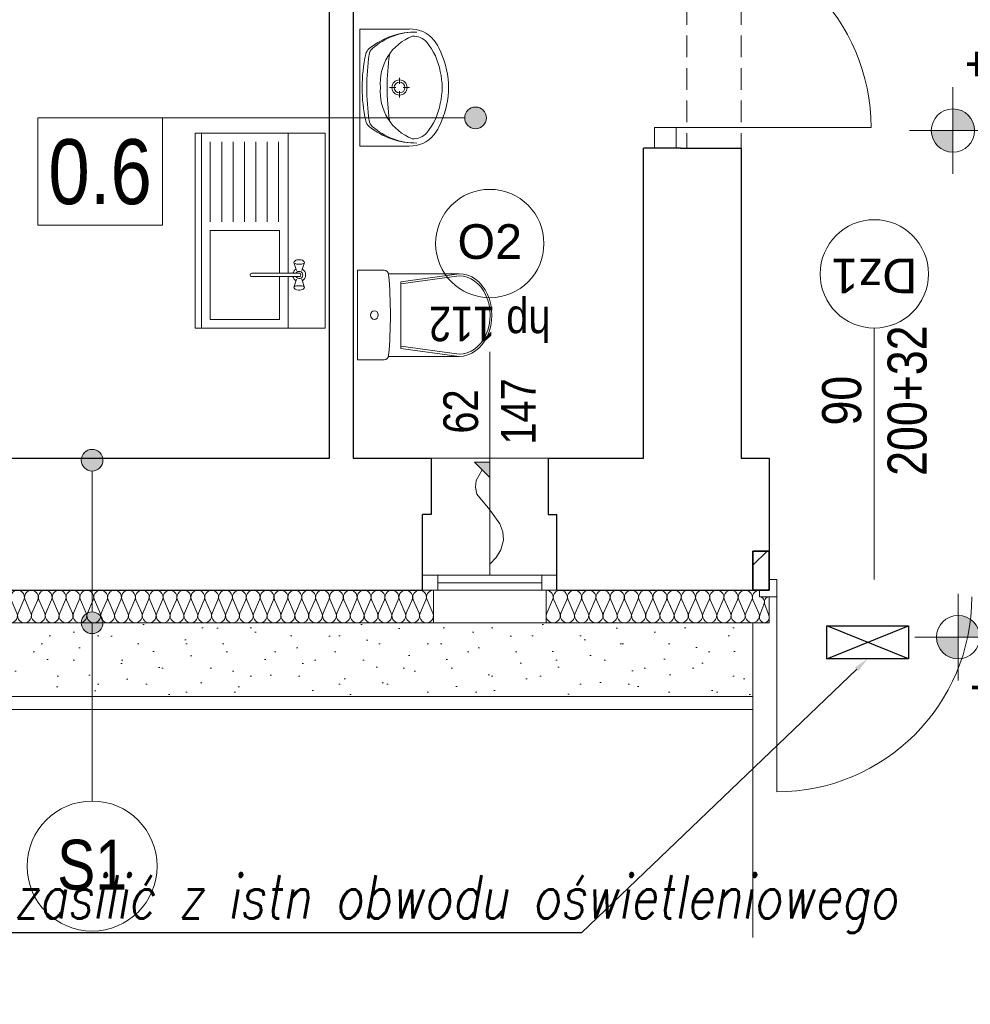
# Model space of a CAD drawing. Extents: x -543332 to -314699, y -9028 to 155584.
# Tile 14 of 256: x -484818 to -480430, y 30947 to 35491. Entities that reach past the tile are written whole.
import ezdxf
from ezdxf import colors
from ezdxf.entities.mleader import LeaderData, LeaderLine
from ezdxf.math import Vec2, Vec3

# ---------------------------------------------------------------- set-up
doc = ezdxf.new("R2010")
doc.units = 0
doc.header["$MEASUREMENT"] = 0
doc.linetypes.add('Krawędzie ukryte', pattern=[150, 100, -50])
for name, color, linetype in [('!OSWIETLENIE-LL', 1, 'Continuous'), ('A-Okna', 8, 'Continuous'), ('Arch ocieplenie', 8, 'Continuous'), ('Arch opisy', 8, 'Continuous'), ('Arch zmurowania', 8, 'Continuous'), ('INWENT OPISY', 8, 'Continuous'), ('INWENT RZĘDNE', 8, 'Continuous'), ('INWENT wyposarzenie', 8, 'Continuous')]:
    doc.layers.add(name, color=color, linetype=linetype)
for name, color, linetype, lineweight in [('$ IE_OPISY', 7, 'Continuous', 25), ('A-Okna_Nr_Pióra__9', 8, 'Continuous', 9), ('Arch drzwi_Nr_Pióra__10', 8, 'Continuous', 18), ('Arch ocieplenie_Nr_Pióra__9', 8, 'Continuous', 9), ('Arch okna_Nr_Pióra__82', 8, 'Continuous', 20), ('Arch opisy okien_Nr_Pióra__9', 8, 'Continuous', 9), ('Arch opisy_Nr_Pióra__1', 8, 'Continuous', 25), ('Arch opisy_Nr_Pióra__21', 8, 'Continuous', 9), ('Arch opisy_Nr_Pióra__9', 8, 'Continuous', 9), ('Arch stropy_Nr_Pióra__21', 8, 'Continuous', 9), ('Arch teren_Nr_Pióra__5', 8, 'Continuous', 13), ('Arch wykończenie_Nr_Pióra__3', 8, 'Continuous', 18), ('Arch zmurowania_Nr_Pióra__21', 8, 'Continuous', 9), ('Arch zmurowania_Nr_Pióra__27', 8, 'Continuous', 35), ('INWENT OPISY_Nr_Pióra__21', 8, 'Continuous', 9), ('INWENT OPISY_Nr_Pióra__9', 8, 'Continuous', 9), ('INWENT RZĘDNE_Nr_Pióra__21', 8, 'Continuous', 9), ('INWENT wyposarzenie_Nr_Pióra__21', 8, 'Continuous', 9), ('INWENT. DRZWI_Nr_Pióra__5', 8, 'Continuous', 13), ('INWENT. OKNA_Nr_Pióra__21', 8, 'Continuous', 9), ('INWENT. OKNA_Nr_Pióra__5', 8, 'Continuous', 13), ('INWENT.ŚCIANY_Nr_Pióra__1', 8, 'Continuous', 25), ('INWENT.ŚCIANY_Nr_Pióra__21', 8, 'Continuous', 9), ('Istniejące stropy_Nr_Pióra__5', 8, 'Continuous', 13)]:
    doc.layers.add(name, color=color, linetype=linetype, lineweight=lineweight)
doc.styles.add('GENERATED_STYLE_10', font='arial.ttf')
doc.styles.add('GENERATED_STYLE_3', font='ARIALN.TTF')
doc.styles.add('GENERATED_STYLE_4', font='ARIALN.TTF')
doc.styles.add('GENERATED_STYLE_6', font='ARIALN.TTF')
doc.styles.add('GENERATED_STYLE_7', font='ARIALN.TTF')
doc.styles.add('ROMANS', font='romans.shx', dxfattribs={"width": 0.85})

# ---------------------------------------------------------------- blocks, each defined once
blk = doc.blocks.new('Izolacja cieplna 14_16', base_point=(-485468.3, 32857.6))
at = {"layer": 'Arch ocieplenie_Nr_Pióra__9', "linetype": 'Continuous'}
for p, q in [((-485465.6, 32752.3), (-485439, 32812.9)), ((-485433.6, 32812.9), (-485407, 32752.3)), ((-485401.6, 32752.3), (-485375, 32812.9)), ((-485369.6, 32812.9), (-485343, 32752.3)), ((-485337.6, 32752.3), (-485311, 32812.9)), ((-485305.6, 32812.9), (-485279, 32752.3)), ((-485273.6, 32752.3), (-485247, 32812.9)), ((-485241.6, 32812.9), (-485215, 32752.3)), ((-485209.6, 32752.3), (-485183, 32812.9)), ((-485177.6, 32812.9), (-485151, 32752.3)), ((-485145.6, 32752.3), (-485119, 32812.9)), ((-485113.6, 32812.9), (-485087, 32752.3)), ((-485081.6, 32752.3), (-485055, 32812.9)), ((-485049.6, 32812.9), (-485023, 32752.3)), ((-485017.6, 32752.3), (-484991, 32812.9)), ((-484985.6, 32812.9), (-484959, 32752.3)), ((-484953.6, 32752.3), (-484927, 32812.9)), ((-484921.6, 32812.9), (-484895, 32752.3)), ((-484889.6, 32752.3), (-484863, 32812.9)), ((-484857.6, 32812.9), (-484831, 32752.3)), ((-484825.6, 32752.3), (-484799, 32812.9)), ((-484793.6, 32812.9), (-484767, 32752.3)), ((-484761.6, 32752.3), (-484735, 32812.9)), ((-484729.6, 32812.9), (-484703, 32752.3)), ((-484697.6, 32752.3), (-484671, 32812.9)), ((-484665.6, 32812.9), (-484639, 32752.3)), ((-484633.6, 32752.3), (-484607, 32812.9)), ((-484601.6, 32812.9), (-484575, 32752.3)), ((-484569.6, 32752.3), (-484543, 32812.9)), ((-484537.6, 32812.9), (-484511, 32752.3)), ((-484505.6, 32752.3), (-484479, 32812.9)), ((-484473.6, 32812.9), (-484447, 32752.3)), ((-484441.6, 32752.3), (-484415, 32812.9)), ((-484409.6, 32812.9), (-484383, 32752.3)), ((-484377.6, 32752.3), (-484351, 32812.9)), ((-484345.6, 32812.9), (-484319, 32752.3)), ((-484313.6, 32752.3), (-484287, 32812.9)), ((-484281.6, 32812.9), (-484255, 32752.3)), ((-484249.6, 32752.3), (-484223, 32812.9)), ((-484217.6, 32812.9), (-484191, 32752.3)), ((-484185.6, 32752.3), (-484159, 32812.9)), ((-484153.6, 32812.9), (-484127, 32752.3)), ((-484121.6, 32752.3), (-484095, 32812.9)), ((-484089.6, 32812.9), (-484063, 32752.3)), ((-484057.6, 32752.3), (-484031, 32812.9)), ((-484025.6, 32812.9), (-483999, 32752.3)), ((-483993.6, 32752.3), (-483967, 32812.9)), ((-483961.6, 32812.9), (-483935, 32752.3)), ((-483929.6, 32752.3), (-483903, 32812.9)), ((-483897.6, 32812.9), (-483871, 32752.3)), ((-483865.6, 32752.3), (-483839, 32812.9)), ((-483833.6, 32812.9), (-483807, 32752.3)), ((-483801.6, 32752.3), (-483775, 32812.9)), ((-483769.6, 32812.9), (-483743, 32752.3)), ((-483737.6, 32752.3), (-483711, 32812.9)), ((-483705.6, 32812.9), (-483679, 32752.3)), ((-483673.6, 32752.3), (-483647, 32812.9)), ((-483641.6, 32812.9), (-483615, 32752.3)), ((-483609.6, 32752.3), (-483583, 32812.9)), ((-483577.6, 32812.9), (-483551, 32752.3)), ((-483545.6, 32752.3), (-483519, 32812.9)), ((-483513.6, 32812.9), (-483487, 32752.3)), ((-483481.6, 32752.3), (-483455, 32812.9)), ((-483449.6, 32812.9), (-483423, 32752.3)), ((-483417.6, 32752.3), (-483391, 32812.9)), ((-483385.6, 32812.9), (-483359, 32752.3)), ((-483353.6, 32752.3), (-483327, 32812.9)), ((-483321.6, 32812.9), (-483295, 32752.3)), ((-483289.6, 32752.3), (-483263, 32812.9)), ((-483257.6, 32812.9), (-483231, 32752.3)), ((-483225.6, 32752.3), (-483199, 32812.9)), ((-483193.6, 32812.9), (-483167, 32752.3)), ((-483161.6, 32752.3), (-483135, 32812.9)), ((-483129.6, 32812.9), (-483103, 32752.3)), ((-483097.6, 32752.3), (-483071, 32812.9)), ((-483065.6, 32812.9), (-483039, 32752.3)), ((-483033.6, 32752.3), (-483007, 32812.9)), ((-483001.6, 32812.9), (-482975, 32752.3)), ((-482969.6, 32752.3), (-482943, 32812.9)), ((-482937.6, 32812.9), (-482911, 32752.3))]:
    blk.add_line(p, q, dxfattribs=at)
for centre, start_param, end_param in [((-485468.3, 32825.7), 5.870392, 7.853982), ((-485404.3, 32825.7), 5.870392, 9.837571), ((-485340.3, 32825.7), 5.870392, 9.837571), ((-485276.3, 32825.7), 5.870392, 9.837571), ((-485212.3, 32825.7), 5.870392, 9.837571), ((-485148.3, 32825.7), 5.870392, 9.837571), ((-485084.3, 32825.7), 5.870392, 9.837571), ((-485020.3, 32825.7), 5.870392, 9.837571), ((-484956.3, 32825.7), 5.870392, 9.837571), ((-484892.3, 32825.7), 5.870392, 9.837571), ((-484828.3, 32825.7), 5.870392, 9.837571), ((-484764.3, 32825.7), 5.870392, 9.837571), ((-484700.3, 32825.7), 5.870392, 9.837571), ((-484636.3, 32825.7), 5.870392, 9.837571), ((-484572.3, 32825.7), 5.870392, 9.837571), ((-484508.3, 32825.7), 5.870392, 9.837571), ((-484444.3, 32825.7), 5.870392, 9.837571), ((-484380.3, 32825.7), 5.870392, 9.837571), ((-484316.3, 32825.7), 5.870392, 9.837571), ((-484252.3, 32825.7), 5.870392, 9.837571), ((-484188.3, 32825.7), 5.870392, 9.837571), ((-484124.3, 32825.7), 5.870392, 9.837571), ((-484060.3, 32825.7), 5.870392, 9.837571), ((-483996.3, 32825.7), 5.870392, 9.837571), ((-483932.3, 32825.7), 5.870392, 9.837571), ((-483868.3, 32825.7), 5.870392, 9.837571), ((-483804.3, 32825.7), 5.870392, 9.837571), ((-483740.3, 32825.7), 5.870392, 9.837571), ((-483676.3, 32825.7), 5.870392, 9.837571), ((-483612.3, 32825.7), 5.870392, 9.837571), ((-483548.3, 32825.7), 5.870392, 9.837571), ((-483484.3, 32825.7), 5.870392, 9.837571), ((-483420.3, 32825.7), 5.870392, 9.837571), ((-483356.3, 32825.7), 5.870392, 9.837571), ((-483292.3, 32825.7), 5.870392, 9.837571), ((-483228.3, 32825.7), 5.870392, 9.837571), ((-483164.3, 32825.7), 5.870392, 9.837571), ((-483100.3, 32825.7), 5.870392, 9.837571), ((-483036.3, 32825.7), 5.870392, 9.837571), ((-482972.3, 32825.7), 5.870392, 9.837571), ((-482908.3, 32825.7), 1.570796, 3.554385), ((-485436.3, 32739.5), 2.728799, 6.695979), ((-485372.3, 32739.5), 2.728799, 6.695979), ((-485308.3, 32739.5), 2.728799, 6.695979), ((-485244.3, 32739.5), 2.728799, 6.695979), ((-485180.3, 32739.5), 2.728799, 6.695979), ((-485116.3, 32739.5), 2.728799, 6.695979), ((-485052.3, 32739.5), 2.728799, 6.695979), ((-484988.3, 32739.5), 2.728799, 6.695979), ((-484924.3, 32739.5), 2.728799, 6.695979), ((-484860.3, 32739.5), 2.728799, 6.695979), ((-484796.3, 32739.5), 2.728799, 6.695979), ((-484732.3, 32739.5), 2.728799, 6.695979), ((-484668.3, 32739.5), 2.728799, 6.695979), ((-484604.3, 32739.5), 2.728799, 6.695979), ((-484540.3, 32739.5), 2.728799, 6.695979), ((-484476.3, 32739.5), 2.728799, 6.695979), ((-484412.3, 32739.5), 2.728799, 6.695979), ((-484348.3, 32739.5), 2.728799, 6.695979), ((-484284.3, 32739.5), 2.728799, 6.695979), ((-484220.3, 32739.5), 2.728799, 6.695979), ((-484156.3, 32739.5), 2.728799, 6.695979), ((-484092.3, 32739.5), 2.728799, 6.695979), ((-484028.3, 32739.5), 2.728799, 6.695979), ((-483964.3, 32739.5), 2.728799, 6.695979), ((-483900.3, 32739.5), 2.728799, 6.695979), ((-483836.3, 32739.5), 2.728799, 6.695979), ((-483772.3, 32739.5), 2.728799, 6.695979), ((-483708.3, 32739.5), 2.728799, 6.695979), ((-483644.3, 32739.5), 2.728799, 6.695979), ((-483580.3, 32739.5), 2.728799, 6.695979), ((-483516.3, 32739.5), 2.728799, 6.695979), ((-483452.3, 32739.5), 2.728799, 6.695979), ((-483388.3, 32739.5), 2.728799, 6.695979), ((-483324.3, 32739.5), 2.728799, 6.695979), ((-483260.3, 32739.5), 2.728799, 6.695979), ((-483196.3, 32739.5), 2.728799, 6.695979), ((-483132.3, 32739.5), 2.728799, 6.695979), ((-483068.3, 32739.5), 2.728799, 6.695979), ((-483004.3, 32739.5), 2.728799, 6.695979), ((-482940.3, 32739.5), 2.728799, 6.695979)]:
    blk.add_ellipse(centre, major_axis=(32, 0), ratio=0.996929, start_param=start_param, end_param=end_param, dxfattribs=at)
blk = doc.blocks.new('Izolacja cieplna 14_193', base_point=(-482388.3, 32857.6))
at = {"layer": 'Arch ocieplenie_Nr_Pióra__9', "linetype": 'Continuous'}
for p, q in [((-482385.6, 32752.3), (-482358.3, 32812.9)), ((-482352.7, 32812.9), (-482325.4, 32752.3)), ((-482319.9, 32752.3), (-482292.6, 32812.9)), ((-482287.1, 32812.9), (-482259.8, 32752.3)), ((-482254.2, 32752.3), (-482226.9, 32812.9)), ((-482221.4, 32812.9), (-482194.1, 32752.3)), ((-482188.6, 32752.3), (-482161.3, 32812.9)), ((-482155.7, 32812.9), (-482128.4, 32752.3)), ((-482122.9, 32752.3), (-482095.6, 32812.9)), ((-482090.1, 32812.9), (-482062.8, 32752.3)), ((-482057.2, 32752.3), (-482029.9, 32812.9)), ((-482024.4, 32812.9), (-481997.1, 32752.3)), ((-481991.6, 32752.3), (-481964.3, 32812.9)), ((-481958.7, 32812.9), (-481931.4, 32752.3)), ((-481925.9, 32752.3), (-481898.6, 32812.9)), ((-481893.1, 32812.9), (-481865.8, 32752.3)), ((-481860.2, 32752.3), (-481832.9, 32812.9)), ((-481827.4, 32812.9), (-481800.1, 32752.3)), ((-481794.6, 32752.3), (-481767.3, 32812.9)), ((-481761.7, 32812.9), (-481734.4, 32752.3)), ((-481728.9, 32752.3), (-481701.6, 32812.9)), ((-481696.1, 32812.9), (-481668.8, 32752.3)), ((-481663.2, 32752.3), (-481635.9, 32812.9)), ((-481630.4, 32812.9), (-481603.1, 32752.3)), ((-481597.6, 32752.3), (-481570.3, 32812.9)), ((-481564.7, 32812.9), (-481537.4, 32752.3)), ((-481531.9, 32752.3), (-481504.6, 32812.9)), ((-481499.1, 32812.9), (-481471.8, 32752.3)), ((-481466.2, 32752.3), (-481438.9, 32812.9)), ((-481433.4, 32812.9), (-481406.1, 32752.3))]:
    blk.add_line(p, q, dxfattribs=at)
for centre, start_param, end_param in [((-482388.3, 32825.7), 5.870392, 7.853982), ((-482322.7, 32825.7), 5.870392, 9.837571), ((-482257, 32825.7), 5.870392, 9.837571), ((-482191.3, 32825.7), 5.870392, 9.837571), ((-482125.7, 32825.7), 5.870392, 9.837571), ((-482060, 32825.7), 5.870392, 9.837571), ((-481994.3, 32825.7), 5.870392, 9.837571), ((-481928.7, 32825.7), 5.870392, 9.837571), ((-481863, 32825.7), 5.870392, 9.837571), ((-481797.3, 32825.7), 5.870392, 9.837571), ((-481731.7, 32825.7), 5.870392, 9.837571), ((-481666, 32825.7), 5.870392, 9.837571), ((-481600.3, 32825.7), 5.870392, 9.837571), ((-481534.7, 32825.7), 5.870392, 9.837571), ((-481469, 32825.7), 5.870392, 9.837571), ((-481403.3, 32825.7), 1.570796, 3.554385), ((-482355.5, 32739.5), 2.728799, 6.695979), ((-482289.8, 32739.5), 2.728799, 6.695979), ((-482224.2, 32739.5), 2.728799, 6.695979), ((-482158.5, 32739.5), 2.728799, 6.695979), ((-482092.8, 32739.5), 2.728799, 6.695979), ((-482027.2, 32739.5), 2.728799, 6.695979), ((-481961.5, 32739.5), 2.728799, 6.695979), ((-481895.8, 32739.5), 2.728799, 6.695979), ((-481830.2, 32739.5), 2.728799, 6.695979), ((-481764.5, 32739.5), 2.728799, 6.695979), ((-481698.8, 32739.5), 2.728799, 6.695979), ((-481633.2, 32739.5), 2.728799, 6.695979), ((-481567.5, 32739.5), 2.728799, 6.695979), ((-481501.8, 32739.5), 2.728799, 6.695979), ((-481436.2, 32739.5), 2.728799, 6.695979)]:
    blk.add_ellipse(centre, major_axis=(32.8, 0), ratio=0.971626, start_param=start_param, end_param=end_param, dxfattribs=at)
blk = doc.blocks.new('Izolacja cieplna 14_194', base_point=(-481403.3, 32827.6))
at = {"layer": 'Arch ocieplenie_Nr_Pióra__9', "linetype": 'Continuous'}
for p, q in [((-481401.4, 32743.4), (-481382.7, 32791.9)), ((-481378.9, 32791.9), (-481360.2, 32743.4))]:
    blk.add_line(p, q, dxfattribs=at)
for centre, start_param, end_param in [((-481403.3, 32802.1), 4.299596, 6.283185), ((-481358.3, 32802.1), 0, 1.983589), ((-481380.8, 32733.2), 1.158003, 5.125183)]:
    blk.add_ellipse(centre, major_axis=(0, 25.5), ratio=0.881607, start_param=start_param, end_param=end_param, dxfattribs=at)
blk = doc.blocks.new('Ściana_6', base_point=(-481358.3, 33037.6))
at = {"layer": 'Arch zmurowania_Nr_Pióra__21', "linetype": 'Continuous'}
h = blk.add_hatch(dxfattribs=at)
h.set_pattern_fill('Common_Brick', color=256, style=0, pattern_type=2)
h.set_pattern_definition([(45, (0, 0), (-91.923878, 91.923878), [])])
h.paths.add_polyline_path([(-481358.3, 33037.6), (-481433.3, 33037.6), (-481433.3, 32857.6), (-481358.3, 32857.6)], flags=0)
at = {"layer": 'Arch zmurowania_Nr_Pióra__27', "linetype": 'Continuous'}
for p, q in [((-481358.3, 33037.6), (-481433.3, 33037.6)), ((-481433.3, 33037.6), (-481433.3, 32857.6)), ((-481358.3, 32857.6), (-481358.3, 33037.6)), ((-481433.3, 32857.6), (-481358.3, 32857.6))]:
    blk.add_line(p, q, dxfattribs=at)
blk = doc.blocks.new('Symbol Umywalka 14_249', base_point=(-482838.3, 34907.6))
at = {"layer": 'INWENT wyposarzenie_Nr_Pióra__21', "linetype": 'Continuous'}
for p, q in [((-483248.3, 34907.6), (-483248.3, 35447.6)), ((-483248.3, 35447.6), (-483019.8, 35447.6)), ((-483248.3, 35262.7), (-483248.3, 35092.6)), ((-483065, 35223), (-483065, 35194.2)), ((-483110.5, 35177.5), (-483081.7, 35177.5)), ((-483048.3, 35177.5), (-483019.5, 35177.5)), ((-483065, 35160.8), (-483065, 35132)), ((-483248.3, 34907.6), (-483019.8, 34907.6))]:
    blk.add_line(p, q, dxfattribs=at)
for radius in [35, 25]:
    blk.add_circle((-483065, 35177.5), radius, dxfattribs=at)
for centre, radius, start, end in [((-483013.9, 35310.4), 137.4, 38.7454, 92.4552), ((-482990.3, 35094.1), 339.6, 89.0153, 129.2578), ((-482988.5, 35128.6), 305.1, 89.2458, 131.398), ((-482917.3, 35190.5), 240.7, 111.5519, 147.1558), ((-483000.2, 35333.7), 80.9, 40.8016, 93.9306), ((-483072.9, 35263.4), 212.8, 27.1571, 38.6848), ((-483176.8, 35322.2), 45, 129.2578, 167.2285), ((-483160.5, 35323.7), 45, 131.398, 172.0921), ((-483165.7, 35201), 293, 9.9978, 39.2851), ((-483282, 35163.9), 444.2, 4.2052, 26.2597), ((-482561.4, 35182.7), 675.9, 167.2285, 180.4328), ((-482062.2, 35171.1), 1153.8, 172.0921, 179.6775), ((-482913.4, 35197), 240.6, 148.9439, 184.606), ((-482137.6, 35177.6), 984.9, 171.1796, 188.8266), ((-483185, 35177.6), 316.7, 346.4334, 13.5666), ((-482561.4, 35171.9), 675.9, 179.4897, 192.694), ((-482062.2, 35182.8), 1153.8, 180.245, 187.8304), ((-482913.4, 35158.3), 240.6, 175.394, 211.0561), ((-483108.3, 35177.6), 270, 355.9876, 4.0124), ((-483282, 35191.3), 444.2, 333.7403, 355.7948), ((-483165.7, 35154.2), 293, 320.7149, 350.0022), ((-482917.3, 35164.7), 240.7, 212.8442, 248.4481), ((-483177, 35033.2), 45, 192.694, 230.6648), ((-482990.2, 35261.1), 339.6, 230.6648, 270.9072), ((-483160.7, 35031.7), 45, 187.8304, 228.5245), ((-482988.4, 35226.6), 305.1, 228.5245, 270.6767), ((-483072.9, 35091.9), 212.8, 321.3152, 332.8429), ((-483013.9, 35044.9), 137.4, 267.5448, 321.2546), ((-483000.2, 35021.6), 80.9, 266.0694, 319.1984)]:
    blk.add_arc(centre, radius, start, end, dxfattribs=at)
blk = doc.blocks.new('Symbol WC 2 14_251', base_point=(-483258.3, 33920.4))
at = {"layer": 'INWENT wyposarzenie_Nr_Pióra__21', "linetype": 'Continuous'}
for p, q in [((-483258.3, 33920.4), (-483258.3, 34334.9)), ((-483258.3, 34334.9), (-483135.8, 34334.9)), ((-483116.2, 34318.5), (-482789.4, 34318.5)), ((-482789.8, 34318.5), (-483058.7, 34281.3)), ((-482789.8, 34308.7), (-483058.7, 34271.6)), ((-483058.7, 34127.6), (-483058.7, 34281.3)), ((-483058.7, 34127.6), (-483058.7, 33973.9)), ((-482789.8, 33946.5), (-483058.7, 33983.7)), ((-482789.8, 33936.8), (-483058.7, 33973.9)), ((-483258.3, 33920.4), (-483135.8, 33920.4)), ((-483116, 33936.8), (-482789.4, 33936.8))]:
    blk.add_line(p, q, dxfattribs=at)
for centre, major_axis, ratio, start_param, end_param in [((-483135.8, 34310.8), (0, 24.1), 0.857479, 4.812804, 6.283185), ((-484627.7, 34127.6), (0, 1773.6), 0.857479, 4.60742, 4.817236), ((-482789.8, 34127.6), (0, -181.1), 0.790357, 0, 3.141593), ((-482789.4, 34127.6), (0, -190.8), 0.791506, 0, 3.141593), ((-483135.8, 33944.4), (0, 24.1), 0.857479, 3.141593, 4.602988)]:
    blk.add_ellipse(centre, major_axis=major_axis, ratio=ratio, start_param=start_param, end_param=end_param, dxfattribs=at)
blk.add_ellipse((-483181, 34127.6), major_axis=(0, 20.1), ratio=0.857479, dxfattribs=at)
blk = doc.blocks.new('Linia_8', base_point=(-484159, 35037.3))
at = {"layer": 'INWENT OPISY_Nr_Pióra__21', "linetype": 'Continuous'}
blk.add_hatch(color=256, dxfattribs=at).paths.add_polyline_path([(-482664.2, 35037.3), (-482668, 35056.4), (-482678.9, 35072.6), (-482695.1, 35083.4), (-482714.2, 35087.3), (-482733.4, 35083.4), (-482749.6, 35072.6), (-482760.4, 35056.4), (-482764.2, 35037.3), (-482760.4, 35018.1), (-482749.6, 35001.9), (-482733.4, 34991.1), (-482714.2, 34987.3), (-482695.1, 34991.1), (-482678.9, 35001.9), (-482668, 35018.1)], flags=0)
blk.add_line((-484159, 35037.3), (-482764.2, 35037.3), dxfattribs=at)
blk.add_circle((-482714.2, 35037.3), 50, dxfattribs=at)
blk = doc.blocks.new('Krzywa_7', base_point=(-482648.3, 32977.9))
at = {"layer": 'A-Okna_Nr_Pióra__9', "linetype": 'Continuous'}
blk.add_hatch(color=256, dxfattribs=at).paths.add_polyline_path([(-482648.3, 33448.5), (-482648.7, 33377.8), (-482719, 33448.9)], flags=0)
for p, q in [((-482648.3, 33448.5), (-482719, 33448.9)), ((-482648.7, 33377.8), (-482719, 33448.9)), ((-482648.3, 33448.5), (-482648.7, 33377.8))]:
    blk.add_line(p, q, dxfattribs=at)
at = {"layer": 'A-Okna_Nr_Pióra__9', "linetype": 'Continuous', "flags": 128}
blk.add_lwpolyline([(-482648.3, 32977.9), (-482619.2, 33009.1), (-482597.9, 33044.1), (-482585.7, 33088.8), (-482588.2, 33127.5), (-482601.2, 33164), (-482648.3, 33228.5), (-482707.9, 33301.8), (-482715, 33333.8), (-482711, 33363.7), (-482683.9, 33413.3)], dxfattribs=at)
blk = doc.blocks.new('Koty wysokościowe_2', base_point=(-480510.2, 34978.7))
at = {"layer": 'INWENT RZĘDNE_Nr_Pióra__21', "linetype": 'Continuous'}
for points in [[(-480510.2, 34978.7), (-480410.2, 34978.7), (-480417.8, 35017), (-480439.5, 35049.4), (-480471.9, 35071.1), (-480510.2, 35078.7)], [(-480510.2, 34978.7), (-480610.2, 34978.7), (-480602.6, 34940.4), (-480580.9, 34908), (-480548.4, 34886.3), (-480510.2, 34878.7)]]:
    blk.add_hatch(color=256, dxfattribs=at).paths.add_polyline_path(points, flags=0)
for p, q in [((-480510.2, 34778.7), (-480510.2, 35178.7)), ((-480710.2, 34978.7), (-480310.2, 34978.7))]:
    blk.add_line(p, q, dxfattribs=at)
blk.add_circle((-480510.2, 34978.7), 100, dxfattribs=at)
at = {"layer": 'INWENT RZĘDNE_Nr_Pióra__21', "insert": (-480454.9, 35178.7), "char_height": 160, "attachment_point": 7, "style": 'GENERATED_STYLE_3'}
blk.add_mtext('{+/-0,00}', dxfattribs=at)
blk = doc.blocks.new('Koty wysokościowe_7', base_point=(-480486.5, 32641))
at = {"layer": 'INWENT RZĘDNE_Nr_Pióra__21', "linetype": 'Continuous'}
for points in [[(-480486.5, 32641), (-480386.5, 32641), (-480394.1, 32679.3), (-480415.8, 32711.7), (-480448.2, 32733.4), (-480486.5, 32741)], [(-480486.5, 32641), (-480586.5, 32641), (-480578.9, 32602.7), (-480557.2, 32570.3), (-480524.8, 32548.6), (-480486.5, 32541)]]:
    blk.add_hatch(color=256, dxfattribs=at).paths.add_polyline_path(points, flags=0)
for p, q in [((-480486.5, 32441), (-480486.5, 32841)), ((-480686.5, 32641), (-480286.5, 32641))]:
    blk.add_line(p, q, dxfattribs=at)
blk.add_circle((-480486.5, 32641), 100, dxfattribs=at)
at = {"layer": 'INWENT RZĘDNE_Nr_Pióra__21', "insert": (-480431.2, 32301.8), "char_height": 160, "attachment_point": 7, "style": 'GENERATED_STYLE_3'}
blk.add_mtext('{+/-0,00}', dxfattribs=at)
blk = doc.blocks.new('Linia_29', base_point=(-484484, 33457.6))
at = {"layer": 'Arch opisy_Nr_Pióra__21', "linetype": 'Continuous'}
for points in [[(-484434, 33457.6), (-484437.8, 33476.8), (-484448.6, 33493), (-484464.9, 33503.8), (-484484, 33507.6), (-484503.1, 33503.8), (-484519.3, 33493), (-484530.2, 33476.8), (-484534, 33457.6), (-484530.2, 33438.5), (-484519.3, 33422.3), (-484503.1, 33411.4), (-484484, 33407.6), (-484464.9, 33411.4), (-484448.6, 33422.3), (-484437.8, 33438.5)], [(-484434, 32707.6), (-484437.8, 32726.8), (-484448.6, 32743), (-484464.9, 32753.8), (-484484, 32757.6), (-484503.1, 32753.8), (-484519.3, 32743), (-484530.2, 32726.8), (-484534, 32707.6), (-484530.2, 32688.5), (-484519.3, 32672.3), (-484503.1, 32661.4), (-484484, 32657.6), (-484464.9, 32661.4), (-484448.6, 32672.3), (-484437.8, 32688.5)]]:
    blk.add_hatch(color=256, dxfattribs=at).paths.add_polyline_path(points, flags=0)
blk.add_line((-484484, 33407.6), (-484484, 32757.6), dxfattribs=at)
for centre in [(-484484, 33457.6), (-484484, 32707.6)]:
    blk.add_circle(centre, 50, dxfattribs=at)
blk = doc.blocks.new('Linia_30', base_point=(-484484, 32707.6))
at = {"layer": 'Arch opisy_Nr_Pióra__21', "linetype": 'Continuous'}
blk.add_line((-484484, 32707.6), (-484484, 31885), dxfattribs=at)
blk.add_circle((-484484, 31585), 300, dxfattribs=at)

msp = doc.modelspace()

# ---------------------------------------------------------------- hatches: boundary and pattern name
at = {"layer": 'Arch okna_Nr_Pióra__82', "linetype": 'Continuous'}
h = msp.add_hatch(dxfattribs=at)
h.set_pattern_fill('Render', color=256, style=0, pattern_type=2)
h.set_pattern_definition([(45, (0, 350), (-111.36932, 111.36932), [0, -105, 0, -157.5]), (110, (350, 350), (148.00159, 53.868173), [0, -77, 0, -133])])
h.paths.add_polyline_path([(-481433.3, 32707.6), (-489038.3, 32707.6), (-489038.3, 32367.6), (-481433.3, 32367.6)], flags=0)

# ---------------------------------------------------------------- linework, layer by layer
at = {"layer": '!OSWIETLENIE-LL'}
msp.add_lwpolyline([(-481092.5, 32692.9), (-480715.5, 32692.9), (-480715.5, 32541.8), (-481092.5, 32541.8)], close=True, dxfattribs=at)
for points in [[(-480715.5, 32541.8), (-481092.5, 32692.9)], [(-481092.5, 32541.8), (-480715.5, 32692.9)]]:
    msp.add_lwpolyline(points, dxfattribs=at)
at = {"layer": 'Arch drzwi_Nr_Pióra__10', "linetype": 'Continuous'}
for p, q in [((-481323.3, 32907.6), (-481358.3, 32907.6)), ((-481323.3, 32827.6), (-481323.3, 32907.6)), ((-481403.3, 32827.6), (-481403.3, 32857.6)), ((-481403.3, 32827.6), (-481323.3, 32827.6)), ((-481323.3, 32827.6), (-481323.3, 31927.6))]:
    msp.add_line(p, q, dxfattribs=at)
msp.add_arc((-481323.3, 32827.6), 900, 270, 0, dxfattribs=at)
at = {"layer": 'Arch opisy_Nr_Pióra__9', "linetype": 'Continuous'}
msp.add_line((-480873.3, 34067.6), (-480873.3, 32907.6), dxfattribs=at)
for centre in [(-482648.3, 34457.6), (-480873.3, 34317.6)]:
    msp.add_circle(centre, 250, dxfattribs=at)
at = {"layer": 'Arch stropy_Nr_Pióra__21', "linetype": 'Continuous'}
msp.add_line((-481433.3, 32707.6), (-481433.3, 31255.1), dxfattribs=at)
at = {"layer": 'Arch teren_Nr_Pióra__5', "linetype": 'Continuous'}
for p, q in [((-481433.3, 32367.6), (-489038.3, 32367.6)), ((-481433.3, 32307.6), (-489098.3, 32307.6))]:
    msp.add_line(p, q, dxfattribs=at)
at = {"layer": 'Arch wykończenie_Nr_Pióra__3', "linetype": 'Continuous'}
for p, q in [((-482908.3, 32707.6), (-482908.3, 32857.6)), ((-482388.3, 32707.6), (-482388.3, 32857.6)), ((-481358.3, 32707.6), (-481358.3, 32827.6)), ((-485468.3, 32707.6), (-482908.3, 32707.6)), ((-481358.3, 32707.6), (-482388.3, 32707.6))]:
    msp.add_line(p, q, dxfattribs=at)
at = {"layer": 'INWENT wyposarzenie_Nr_Pióra__21', "linetype": 'Continuous'}
for p, q in [((-484008.3, 34967.6), (-483958.3, 34967.6)), ((-484008.3, 34067.6), (-484008.3, 34967.6)), ((-484008.3, 34967.6), (-483408.3, 34967.6)), ((-483978.3, 34067.6), (-483978.3, 34967.6)), ((-483978.3, 34967.6), (-483578.3, 34967.6)), ((-483578.3, 34967.6), (-483578.3, 34320.5)), ((-483408.3, 34967.6), (-483408.3, 34067.6)), ((-483938.3, 34557.6), (-483938.3, 34927.6)), ((-483885.8, 34557.6), (-483885.8, 34927.6)), ((-483833.3, 34557.6), (-483833.3, 34927.6)), ((-483780.8, 34557.6), (-483780.8, 34927.6)), ((-483728.3, 34557.6), (-483728.3, 34927.6)), ((-483675.8, 34557.6), (-483675.8, 34927.6)), ((-483623.3, 34557.6), (-483623.3, 34927.6)), ((-483618.3, 34517.6), (-483938.3, 34517.6)), ((-483938.3, 34517.6), (-483938.3, 34107.6)), ((-483618.3, 34320.5), (-483618.3, 34517.6)), ((-483552.3, 34370.2), (-483550.9, 34373)), ((-483550.9, 34367.4), (-483552.3, 34370.2)), ((-483540.4, 34332.7), (-483552.3, 34370.2)), ((-483550.9, 34373), (-483547.1, 34378.2)), ((-483546.7, 34364.9), (-483550.9, 34367.4)), ((-483547.1, 34378.2), (-483543.6, 34380.3)), ((-483540.3, 34363.1), (-483546.7, 34364.9)), ((-483543.6, 34380.3), (-483538.3, 34381.8)), ((-483532.5, 34362.1), (-483540.3, 34363.1)), ((-483538.3, 34381.8), (-483531.8, 34382.6)), ((-483524.2, 34362.1), (-483532.5, 34362.1)), ((-483531.8, 34382.6), (-483524.9, 34382.6)), ((-483524.9, 34382.6), (-483518.3, 34381.8)), ((-483516.3, 34363.1), (-483524.2, 34362.1)), ((-483518.3, 34381.8), (-483513, 34380.3)), ((-483516.3, 34332.7), (-483504.3, 34370.2)), ((-483509.9, 34364.9), (-483516.3, 34363.1)), ((-483513, 34380.3), (-483509.5, 34378.2)), ((-483505.8, 34367.4), (-483509.9, 34364.9)), ((-483505.8, 34373), (-483509.5, 34378.2)), ((-483505.8, 34373), (-483504.3, 34370.2)), ((-483504.3, 34370.2), (-483505.8, 34367.4)), ((-483747.2, 34320.5), (-483526.9, 34320.5)), ((-483526.9, 34304.8), (-483747.2, 34304.8)), ((-483618.3, 34107.6), (-483618.3, 34304.8)), ((-483578.3, 34304.8), (-483578.3, 34067.6)), ((-483540.4, 34292.5), (-483552.3, 34255)), ((-483550.9, 34257.9), (-483546.7, 34260.3)), ((-483546.7, 34260.3), (-483540.3, 34262.2)), ((-483540.3, 34262.2), (-483532.5, 34263.1)), ((-483532.5, 34263.1), (-483524.2, 34263.1)), ((-483524.2, 34263.1), (-483516.3, 34262.2)), ((-483516.3, 34292.5), (-483504.3, 34255)), ((-483516.3, 34262.2), (-483509.9, 34260.3)), ((-483509.9, 34260.3), (-483505.8, 34257.9)), ((-483552.3, 34255), (-483550.9, 34257.9)), ((-483550.9, 34252.2), (-483552.3, 34255)), ((-483550.9, 34252.2), (-483547.1, 34247.1)), ((-483543.6, 34245), (-483547.1, 34247.1)), ((-483538.3, 34243.5), (-483543.6, 34245)), ((-483531.8, 34242.7), (-483538.3, 34243.5)), ((-483524.9, 34242.7), (-483531.8, 34242.7)), ((-483518.3, 34243.5), (-483524.9, 34242.7)), ((-483513, 34245), (-483518.3, 34243.5)), ((-483509.5, 34247.1), (-483513, 34245)), ((-483505.8, 34252.2), (-483509.5, 34247.1)), ((-483505.8, 34257.9), (-483504.3, 34255)), ((-483504.3, 34255), (-483505.8, 34252.2)), ((-483938.3, 34107.6), (-483618.3, 34107.6)), ((-484008.3, 34067.6), (-483958.3, 34067.6)), ((-484008.3, 34067.6), (-483408.3, 34067.6)), ((-483578.3, 34067.6), (-483978.3, 34067.6))]:
    msp.add_line(p, q, dxfattribs=at)
for centre, radius, start, end in [((-483747.2, 34312.6), 7.88, 90, 270), ((-483528.3, 34312.6), 30, 117.9765, 164.7747), ((-483528.3, 34312.6), 30, 195.2253, 242.0235), ((-483528.3, 34312.6), 16.8, 208.0549, 151.9451), ((-483528.3, 34312.6), 8, 280, 80), ((-483528.3, 34312.6), 30, 297.9765, 62.0235)]:
    msp.add_arc(centre, radius, start, end, dxfattribs=at)
at = {"layer": 'INWENT. DRZWI_Nr_Pióra__5', "linetype": 'Continuous'}
for p, q in [((-481788.3, 34992.6), (-481888.3, 34992.6)), ((-481888.3, 34992.6), (-481888.3, 34897.6)), ((-481788.3, 34897.6), (-481788.3, 34992.6)), ((-481788.3, 34992.6), (-480888.3, 34992.6))]:
    msp.add_line(p, q, dxfattribs=at)
msp.add_arc((-481788.3, 34992.6), 900, 0, 90, dxfattribs=at)
at = {"layer": 'INWENT. OKNA_Nr_Pióra__5', "linetype": 'Continuous'}
for p, q in [((-482648.3, 32927.6), (-482648.3, 33957.6)), ((-482338.3, 32927.6), (-482958.3, 32927.6)), ((-482888.3, 32857.6), (-482888.3, 32927.6)), ((-482408.3, 32857.6), (-482408.3, 32927.6)), ((-482338.3, 32857.6), (-482958.3, 32857.6)), ((-482888.3, 32892.6), (-482408.3, 32892.6))]:
    msp.add_line(p, q, dxfattribs=at)
at = {"layer": 'INWENT.ŚCIANY_Nr_Pióra__1', "linetype": 'Continuous'}
for p, q in [((-483388.3, 33467.6), (-483388.3, 36497.6)), ((-483278.3, 35987.6), (-483278.3, 33467.6)), ((-481768.3, 34897.6), (-481938.3, 34897.6)), ((-481938.3, 33467.6), (-481938.3, 34897.6)), ((-481768.3, 34897.6), (-481488.3, 34897.6)), ((-481488.3, 34897.6), (-481488.3, 33467.6)), ((-485418.3, 33467.6), (-483388.3, 33467.6)), ((-483278.3, 33467.6), (-482918.3, 33467.6)), ((-482918.3, 33467.6), (-482918.3, 33207.6)), ((-482378.3, 33467.6), (-482378.3, 33207.6)), ((-482378.3, 33467.6), (-481938.3, 33467.6)), ((-481488.3, 33467.6), (-481358.3, 33467.6)), ((-481358.3, 33467.6), (-481358.3, 33037.6)), ((-482958.3, 32857.6), (-482958.3, 33207.6)), ((-482918.3, 33207.6), (-482958.3, 33207.6)), ((-482378.3, 33207.6), (-482338.3, 33207.6)), ((-482338.3, 32857.6), (-482338.3, 33207.6)), ((-481433.3, 32857.6), (-481433.3, 33037.6)), ((-481433.3, 33037.6), (-481358.3, 33037.6)), ((-485418.3, 32857.6), (-482958.3, 32857.6)), ((-482338.3, 32857.6), (-481433.3, 32857.6))]:
    msp.add_line(p, q, dxfattribs=at)
at = {"layer": 'INWENT.ŚCIANY_Nr_Pióra__21', "linetype": 'Continuous'}
for p, q in [((-482918.3, 33467.6), (-482378.3, 33467.6)), ((-482908.3, 32707.6), (-482388.3, 32707.6))]:
    msp.add_line(p, q, dxfattribs=at)
at = {"layer": 'Istniejące stropy_Nr_Pióra__5', "linetype": 'Krawędzie ukryte'}
for p, q in [((-481738.3, 38717.6), (-481738.3, 34897.6)), ((-481488.3, 38717.6), (-481488.3, 34897.6))]:
    msp.add_line(p, q, dxfattribs=at)

# ---------------------------------------------------------------- block references
at = {"layer": 'A-Okna', "color": 135, "linetype": 'Continuous', "lineweight": 9, "true_color": 0x3dad99}
msp.add_blockref('Krzywa_7', (-482648.3, 32977.9), dxfattribs=at)
at = {"layer": 'Arch ocieplenie', "color": 104, "linetype": 'Continuous', "lineweight": 13, "true_color": 0x029e21}
for name, p in [('Izolacja cieplna 14_16', (-485468.3, 32857.6)), ('Izolacja cieplna 14_193', (-482388.3, 32857.6)), ('Izolacja cieplna 14_194', (-481403.3, 32827.6))]:
    msp.add_blockref(name, p, dxfattribs=at)
at = {"layer": 'Arch opisy', "linetype": 'Continuous'}
for name, p in [('Linia_29', (-484484, 33457.6)), ('Linia_30', (-484484, 32707.6))]:
    msp.add_blockref(name, p, dxfattribs=at)
at = {"layer": 'Arch zmurowania'}
msp.add_blockref('Ściana_6', (-481358.3, 33037.6), dxfattribs=at)
at = {"layer": 'INWENT OPISY', "linetype": 'Continuous'}
msp.add_blockref('Linia_8', (-484159, 35037.3), dxfattribs=at)
at = {"layer": 'INWENT RZĘDNE'}
for name, p in [('Koty wysokościowe_2', (-480510.2, 34978.7)), ('Koty wysokościowe_7', (-480486.5, 32641))]:
    msp.add_blockref(name, p, dxfattribs=at)
at = {"layer": 'INWENT wyposarzenie', "color": 104, "linetype": 'Continuous', "lineweight": 13, "true_color": 0x029e21}
for name, p in [('Symbol Umywalka 14_249', (-482838.3, 34907.6)), ('Symbol WC 2 14_251', (-483258.3, 33920.4))]:
    msp.add_blockref(name, p, dxfattribs=at)

# ---------------------------------------------------------------- texts
at = {"layer": 'Arch opisy okien_Nr_Pióra__9', "linetype": 'Continuous', "insert": (-482648.3, 34546.8), "char_height": 160, "attachment_point": 2, "style": 'GENERATED_STYLE_10'}
msp.add_mtext('{O2}', dxfattribs=at)
at = {"layer": 'Arch opisy okien_Nr_Pióra__9', "linetype": 'Continuous', "insert": (-480873.3, 34228.5), "char_height": 160, "attachment_point": 2, "rotation": 180, "style": 'GENERATED_STYLE_10'}
msp.add_mtext('{Dz1}', dxfattribs=at)
at = {"layer": 'Arch opisy_Nr_Pióra__1', "linetype": 'Continuous', "insert": (-484484, 31706.4), "char_height": 230, "attachment_point": 2, "style": 'GENERATED_STYLE_7'}
msp.add_mtext('{S1}', dxfattribs=at)
at = {"layer": 'INWENT OPISY_Nr_Pióra__9', "linetype": 'Continuous', "insert": (-481114.1, 33732.6), "char_height": 180, "width": 1346.334, "attachment_point": 2, "rotation": 90, "line_spacing_factor": 1.007146, "style": 'GENERATED_STYLE_6'}
msp.add_mtext('{90\\P200+32}', dxfattribs=at)
at = {"layer": 'INWENT. OKNA_Nr_Pióra__21', "linetype": 'Continuous', "insert": (-482648.3, 34007), "char_height": 160, "attachment_point": 2, "rotation": 180, "style": 'GENERATED_STYLE_7'}
msp.add_mtext('{hp 112}', dxfattribs=at)
at = {"layer": 'INWENT. OKNA_Nr_Pióra__21', "linetype": 'Continuous', "insert": (-482862.5, 33682.6), "char_height": 160, "width": 709.227, "attachment_point": 2, "rotation": 90, "line_spacing_factor": 0.997246, "style": 'GENERATED_STYLE_7'}
msp.add_mtext('{62\\P147}', dxfattribs=at)

# ---------------------------------------------------------------- leaders
at = {"layer": '$ IE_OPISY', "color": 7, "lineweight": 30}
ml = msp.add_multileader_mtext('Standard', dxfattribs=at)
ml.set_content('\\Q10;\\W0.8;zasilić z istn obwodu oświetleniowego', color=7, style='ROMANS')
ml.set_leader_properties()
ml.build(insert=Vec2(0, 0))
ml.multileader.update_dxf_attribs({"text_left_attachment_type": 6, "text_right_attachment_type": 6, "dogleg_length": 0.36, "arrow_head_size": 70})
ctx = ml.context
ctx.base_point, ctx.char_height, ctx.arrow_head_size, ctx.landing_gap_size, ctx.plane_origin = Vec3(-484849, 31276.8), 200, 70, 0.9, Vec3(-507686.8, 34362.6)
ctx.left_attachment, ctx.right_attachment = 6, 6
notes = []
notes.append((ctx, [(0, (1, 1, 0), (-482225.3, 31276.8), (-1, 0), 0.36, [(0, [(-480904, 32541.8)], 0, [])])]))
ctx.mtext.insert, ctx.mtext.rotation, ctx.mtext.width, ctx.mtext.defined_height, ctx.mtext.flow_direction = Vec3(-484848.1, 31543.5), 6.283185, 4429.801, 382.9, 5
for ctx, leaders in notes:
    for number, flags, end, landing, length, lines in leaders:
        leader = LeaderData()
        leader.index, (leader.has_last_leader_line, leader.has_dogleg_vector, leader.attachment_direction) = number, flags
        leader.last_leader_point, leader.dogleg_vector, leader.dogleg_length = Vec3(end), Vec3(landing), length
        for number, points, colour, breaks in lines:
            line = LeaderLine()
            line.index, line.vertices, line.color, line.breaks = number, Vec3.list(points), colors.encode_raw_color(colour), breaks
            leader.lines.append(line)
        ctx.leaders.append(leader)

# ---------------------------------------------------------------- next in the draw order: wipeouts: each hides what was drawn before it
at = {"linetype": 'Continuous', "ltscale": 1942778.648781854}
msp.add_wipeout([(-484735, 35037.3), (-484159, 35037.3), (-484159, 34543.1), (-484735, 34543.1)], dxfattribs=at).dxf.layer = 'INWENT OPISY_Nr_Pióra__21'

# ---------------------------------------------------------------- next in the draw order: linework, layer by layer
at = {"layer": 'INWENT OPISY_Nr_Pióra__21', "linetype": 'Continuous', "flags": 128}
msp.add_lwpolyline([(-484735, 35037.3), (-484159, 35037.3), (-484159, 34543.1), (-484735, 34543.1)], close=True, dxfattribs=at)

# ---------------------------------------------------------------- next in the draw order: texts
at = {"layer": 'INWENT OPISY_Nr_Pióra__21', "linetype": 'Continuous', "insert": (-484447, 34635.1), "char_height": 300, "attachment_point": 8, "style": 'GENERATED_STYLE_4'}
msp.add_mtext('{0.6 }', dxfattribs=at)

doc.saveas('drawing.dxf')
